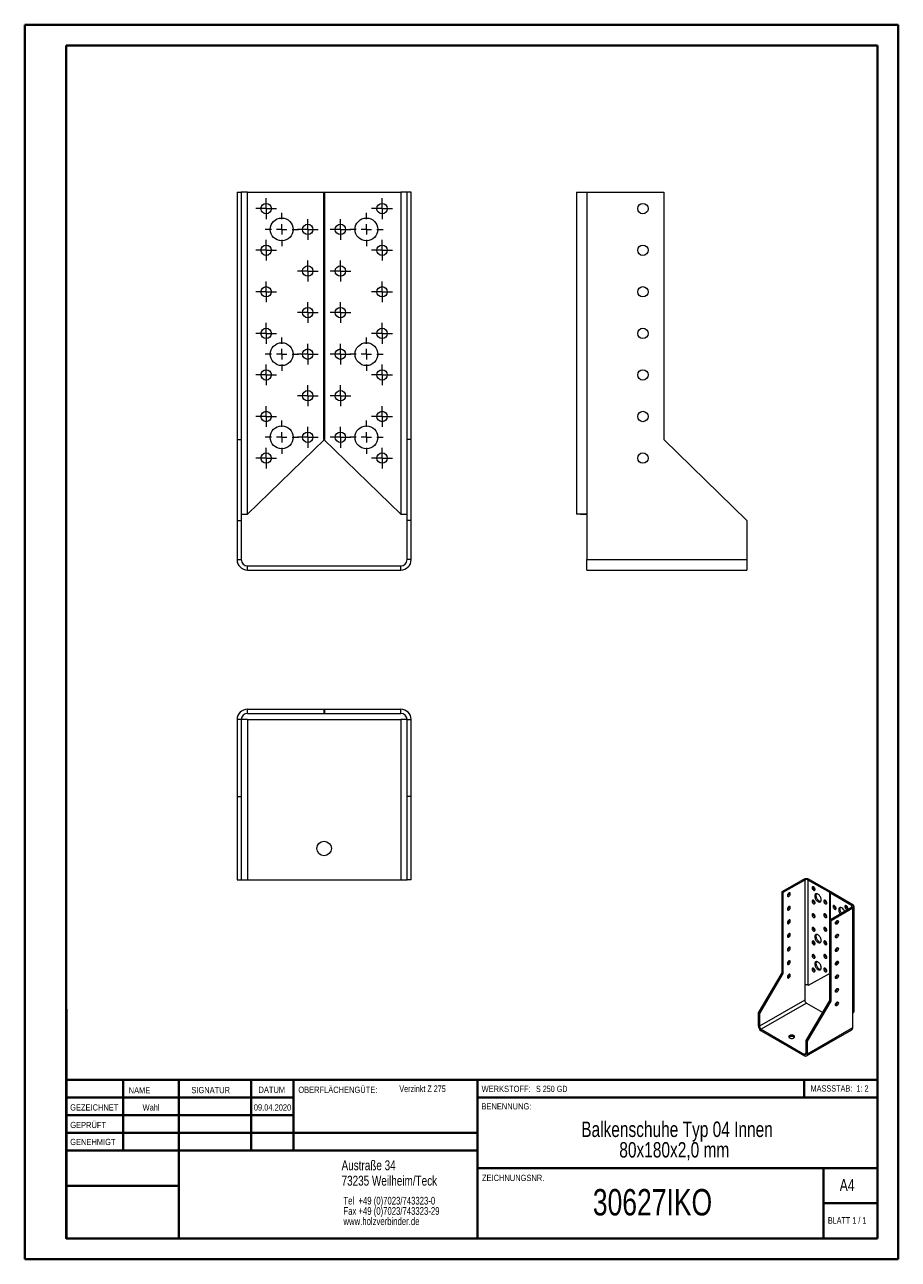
# Model space of a CAD drawing. Header units: millimetres. Extents: x 0 to 210, y 0 to 297.
import ezdxf

# ---------------------------------------------------------------- set-up
doc = ezdxf.new("R2010")
doc.units = ezdxf.units.MM
doc.styles.add('SLDTEXTSTYLE0', font='TXT', dxfattribs={"width": 0.75})
doc.styles.add('SLDTEXTSTYLE1', font='TXT', dxfattribs={"width": 0.681818})
doc.styles.add('SLDTEXTSTYLE2', font='TXT', dxfattribs={"width": 0.7})
doc.styles.add('SLDTEXTSTYLE3', font='TXT', dxfattribs={"width": 0.6875})

# ---------------------------------------------------------------- blocks, each defined once
blk = doc.blocks.new('SW_NOTE_0')
at = {"color": 0, "linetype": 'Continuous', "lineweight": 0, "char_height": 1.8521, "attachment_point": 1, "style": 'SLDTEXTSTYLE0'}
for s, insert in [('Tel  +49 (0)7023/743323-0', (0, 2.39)), ('Fax +49 (0)7023/743323-29', (0, -0.08)), ('www.holzverbinder.de', (0, -2.55))]:
    blk.add_mtext(s, dxfattribs=dict(at, insert=insert))
blk = doc.blocks.new('SW_NOTE_1')
at = {"color": 0, "linetype": 'Continuous', "lineweight": 0, "char_height": 3.7042, "attachment_point": 2, "style": 'SLDTEXTSTYLE0'}
for s, insert in [('Balkenschuhe Typ 04 Innen', (31.95, 4.77)), ('80x180x2,0 mm', (31.29, -0.16))]:
    blk.add_mtext(s, dxfattribs=dict(at, insert=insert))
blk = doc.blocks.new('SW_CENTERMARKSYMBOL_0')
at = {"color": 0, "linetype": 'Continuous', "lineweight": 0}
for p, q in [((-1.25, 0), (-2.5, 0)), ((0, 0), (-1.25, 0)), ((0, 1.25), (0, 2.5)), ((0, 0), (0, 1.25)), ((0, 0), (0, -1.25)), ((0, 0), (1.25, 0)), ((1.25, 0), (2.5, 0)), ((0, -1.25), (0, -2.5))]:
    blk.add_line(p, q, dxfattribs=at)
blk = doc.blocks.new('SW_CENTERMARKSYMBOL_1')
at = {"color": 0, "linetype": 'Continuous', "lineweight": 0}
for p, q in [((-1.25, 0), (-2.5, 0)), ((0, 0), (-1.25, 0)), ((0, 1.25), (0, 2.5)), ((0, 0), (0, 1.25)), ((0, 0), (0, -1.25)), ((0, 0), (1.25, 0)), ((1.25, 0), (2.5, 0)), ((0, -1.25), (0, -2.5))]:
    blk.add_line(p, q, dxfattribs=at)
blk = doc.blocks.new('SW_CENTERMARKSYMBOL_2')
at = {"color": 0, "linetype": 'Continuous', "lineweight": 0}
for p, q in [((-1.25, 0), (-2.5, 0)), ((0, 0), (-1.25, 0)), ((0, 1.25), (0, 2.5)), ((0, 0), (0, 1.25)), ((0, 0), (0, -1.25)), ((0, 0), (1.25, 0)), ((1.25, 0), (2.5, 0)), ((0, -1.25), (0, -2.5))]:
    blk.add_line(p, q, dxfattribs=at)
blk = doc.blocks.new('SW_CENTERMARKSYMBOL_3')
at = {"color": 0, "linetype": 'Continuous', "lineweight": 0}
for p, q in [((-1.25, 0), (-2.5, 0)), ((0, 0), (-1.25, 0)), ((0, 1.25), (0, 2.5)), ((0, 0), (0, 1.25)), ((0, 0), (0, -1.25)), ((0, 0), (1.25, 0)), ((1.25, 0), (2.5, 0)), ((0, -1.25), (0, -2.5))]:
    blk.add_line(p, q, dxfattribs=at)
blk = doc.blocks.new('SW_CENTERMARKSYMBOL_4')
at = {"color": 0, "linetype": 'Continuous', "lineweight": 0}
for p, q in [((-1.25, 0), (-2.5, 0)), ((0, 0), (-1.25, 0)), ((0, 1.25), (0, 2.5)), ((0, 0), (0, 1.25)), ((0, 0), (0, -1.25)), ((0, 0), (1.25, 0)), ((1.25, 0), (2.5, 0)), ((0, -1.25), (0, -2.5))]:
    blk.add_line(p, q, dxfattribs=at)
blk = doc.blocks.new('SW_CENTERMARKSYMBOL_5')
at = {"color": 0, "linetype": 'Continuous', "lineweight": 0}
for p, q in [((-1.25, 0), (-2.5, 0)), ((0, 0), (-1.25, 0)), ((0, 1.25), (0, 2.5)), ((0, 0), (0, 1.25)), ((0, 0), (0, -1.25)), ((0, 0), (1.25, 0)), ((1.25, 0), (2.5, 0)), ((0, -1.25), (0, -2.5))]:
    blk.add_line(p, q, dxfattribs=at)
blk = doc.blocks.new('SW_CENTERMARKSYMBOL_6')
at = {"color": 0, "linetype": 'Continuous', "lineweight": 0}
for p, q in [((-1.25, 0), (-2.5, 0)), ((0, 0), (-1.25, 0)), ((0, 1.25), (0, 2.5)), ((0, 0), (0, 1.25)), ((0, 0), (0, -1.25)), ((0, 0), (1.25, 0)), ((1.25, 0), (2.5, 0)), ((0, -1.25), (0, -2.5))]:
    blk.add_line(p, q, dxfattribs=at)
blk = doc.blocks.new('SW_CENTERMARKSYMBOL_7')
at = {"color": 0, "linetype": 'Continuous', "lineweight": 0}
for p, q in [((-1.25, 0), (-2.5, 0)), ((0, 0), (-1.25, 0)), ((0, 1.25), (0, 2.5)), ((0, 0), (0, 1.25)), ((0, 0), (0, -1.25)), ((0, 0), (1.25, 0)), ((1.25, 0), (2.5, 0)), ((0, -1.25), (0, -2.5))]:
    blk.add_line(p, q, dxfattribs=at)
blk = doc.blocks.new('SW_CENTERMARKSYMBOL_8')
at = {"color": 0, "linetype": 'Continuous', "lineweight": 0}
for p, q in [((-1.25, 0), (-2.5, 0)), ((0, 0), (-1.25, 0)), ((0, 1.25), (0, 2.5)), ((0, 0), (0, 1.25)), ((0, 0), (0, -1.25)), ((0, 0), (1.25, 0)), ((1.25, 0), (2.5, 0)), ((0, -1.25), (0, -2.5))]:
    blk.add_line(p, q, dxfattribs=at)
blk = doc.blocks.new('SW_CENTERMARKSYMBOL_9')
at = {"color": 0, "linetype": 'Continuous', "lineweight": 0}
for p, q in [((-1.25, 0), (-2.5, 0)), ((0, 0), (-1.25, 0)), ((0, 1.25), (0, 2.5)), ((0, 0), (0, 1.25)), ((0, 0), (0, -1.25)), ((0, 0), (1.25, 0)), ((1.25, 0), (2.5, 0)), ((0, -1.25), (0, -2.5))]:
    blk.add_line(p, q, dxfattribs=at)
blk = doc.blocks.new('SW_CENTERMARKSYMBOL_10')
at = {"color": 0, "linetype": 'Continuous', "lineweight": 0}
for p, q in [((-1.25, 0), (-2.5, 0)), ((0, 0), (-1.25, 0)), ((0, 1.25), (0, 2.5)), ((0, 0), (0, 1.25)), ((0, 0), (0, -1.25)), ((0, 0), (1.25, 0)), ((1.25, 0), (2.5, 0)), ((0, -1.25), (0, -2.5))]:
    blk.add_line(p, q, dxfattribs=at)
blk = doc.blocks.new('SW_CENTERMARKSYMBOL_11')
at = {"color": 0, "linetype": 'Continuous', "lineweight": 0}
for p, q in [((-1.25, 0), (-2.5, 0)), ((0, 0), (-1.25, 0)), ((0, 1.25), (0, 2.5)), ((0, 0), (0, 1.25)), ((0, 0), (0, -1.25)), ((0, 0), (1.25, 0)), ((1.25, 0), (2.5, 0)), ((0, -1.25), (0, -2.5))]:
    blk.add_line(p, q, dxfattribs=at)
blk = doc.blocks.new('SW_CENTERMARKSYMBOL_12')
at = {"color": 0, "linetype": 'Continuous', "lineweight": 0}
for p, q in [((-1.25, 0), (-2.5, 0)), ((0, 0), (-1.25, 0)), ((0, 1.25), (0, 2.5)), ((0, 0), (0, 1.25)), ((0, 0), (0, -1.25)), ((0, 0), (1.25, 0)), ((1.25, 0), (2.5, 0)), ((0, -1.25), (0, -2.5))]:
    blk.add_line(p, q, dxfattribs=at)
blk = doc.blocks.new('SW_CENTERMARKSYMBOL_13')
at = {"color": 0, "linetype": 'Continuous', "lineweight": 0}
for p, q in [((0, 2.5), (0, 4)), ((-2.5, 0), (-4, 0)), ((0, 0), (-1.25, 0)), ((0, 0), (0, 1.25)), ((0, 0), (0, -1.25)), ((0, 0), (1.25, 0)), ((2.5, 0), (4, 0)), ((0, -2.5), (0, -4))]:
    blk.add_line(p, q, dxfattribs=at)
blk = doc.blocks.new('SW_CENTERMARKSYMBOL_14')
at = {"color": 0, "linetype": 'Continuous', "lineweight": 0}
for p, q in [((0, 2.5), (0, 4)), ((-2.5, 0), (-4, 0)), ((0, 0), (-1.25, 0)), ((0, 0), (0, 1.25)), ((0, 0), (0, -1.25)), ((0, 0), (1.25, 0)), ((2.5, 0), (4, 0)), ((0, -2.5), (0, -4))]:
    blk.add_line(p, q, dxfattribs=at)
blk = doc.blocks.new('SW_CENTERMARKSYMBOL_15')
at = {"color": 0, "linetype": 'Continuous', "lineweight": 0}
for p, q in [((0, 2.5), (0, 4)), ((-2.5, 0), (-4, 0)), ((0, 0), (-1.25, 0)), ((0, 0), (0, 1.25)), ((0, 0), (0, -1.25)), ((0, 0), (1.25, 0)), ((2.5, 0), (4, 0)), ((0, -2.5), (0, -4))]:
    blk.add_line(p, q, dxfattribs=at)
blk = doc.blocks.new('SW_CENTERMARKSYMBOL_16')
at = {"color": 0, "linetype": 'Continuous', "lineweight": 0}
for p, q in [((-1.25, 0), (-2.5, 0)), ((0, 0), (-1.25, 0)), ((0, 1.25), (0, 2.5)), ((0, 0), (0, 1.25)), ((0, 0), (0, -1.25)), ((0, 0), (1.25, 0)), ((1.25, 0), (2.5, 0)), ((0, -1.25), (0, -2.5))]:
    blk.add_line(p, q, dxfattribs=at)
blk = doc.blocks.new('SW_CENTERMARKSYMBOL_17')
at = {"color": 0, "linetype": 'Continuous', "lineweight": 0}
for p, q in [((-1.25, 0), (-2.5, 0)), ((0, 0), (-1.25, 0)), ((0, 1.25), (0, 2.5)), ((0, 0), (0, 1.25)), ((0, 0), (0, -1.25)), ((0, 0), (1.25, 0)), ((1.25, 0), (2.5, 0)), ((0, -1.25), (0, -2.5))]:
    blk.add_line(p, q, dxfattribs=at)
blk = doc.blocks.new('SW_CENTERMARKSYMBOL_18')
at = {"color": 0, "linetype": 'Continuous', "lineweight": 0}
for p, q in [((-1.25, 0), (-2.5, 0)), ((0, 0), (-1.25, 0)), ((0, 1.25), (0, 2.5)), ((0, 0), (0, 1.25)), ((0, 0), (0, -1.25)), ((0, 0), (1.25, 0)), ((1.25, 0), (2.5, 0)), ((0, -1.25), (0, -2.5))]:
    blk.add_line(p, q, dxfattribs=at)
blk = doc.blocks.new('SW_CENTERMARKSYMBOL_19')
at = {"color": 0, "linetype": 'Continuous', "lineweight": 0}
for p, q in [((-1.25, 0), (-2.5, 0)), ((0, 0), (-1.25, 0)), ((0, 1.25), (0, 2.5)), ((0, 0), (0, 1.25)), ((0, 0), (0, -1.25)), ((0, 0), (1.25, 0)), ((1.25, 0), (2.5, 0)), ((0, -1.25), (0, -2.5))]:
    blk.add_line(p, q, dxfattribs=at)
blk = doc.blocks.new('SW_CENTERMARKSYMBOL_20')
at = {"color": 0, "linetype": 'Continuous', "lineweight": 0}
for p, q in [((-1.25, 0), (-2.5, 0)), ((0, 0), (-1.25, 0)), ((0, 1.25), (0, 2.5)), ((0, 0), (0, 1.25)), ((0, 0), (0, -1.25)), ((0, 0), (1.25, 0)), ((1.25, 0), (2.5, 0)), ((0, -1.25), (0, -2.5))]:
    blk.add_line(p, q, dxfattribs=at)
blk = doc.blocks.new('SW_CENTERMARKSYMBOL_21')
at = {"color": 0, "linetype": 'Continuous', "lineweight": 0}
for p, q in [((-1.25, 0), (-2.5, 0)), ((0, 0), (-1.25, 0)), ((0, 1.25), (0, 2.5)), ((0, 0), (0, 1.25)), ((0, 0), (0, -1.25)), ((0, 0), (1.25, 0)), ((1.25, 0), (2.5, 0)), ((0, -1.25), (0, -2.5))]:
    blk.add_line(p, q, dxfattribs=at)
blk = doc.blocks.new('SW_CENTERMARKSYMBOL_22')
at = {"color": 0, "linetype": 'Continuous', "lineweight": 0}
for p, q in [((-1.25, 0), (-2.5, 0)), ((0, 0), (-1.25, 0)), ((0, 1.25), (0, 2.5)), ((0, 0), (0, 1.25)), ((0, 0), (0, -1.25)), ((0, 0), (1.25, 0)), ((1.25, 0), (2.5, 0)), ((0, -1.25), (0, -2.5))]:
    blk.add_line(p, q, dxfattribs=at)
blk = doc.blocks.new('SW_CENTERMARKSYMBOL_23')
at = {"color": 0, "linetype": 'Continuous', "lineweight": 0}
for p, q in [((-1.25, 0), (-2.5, 0)), ((0, 0), (-1.25, 0)), ((0, 1.25), (0, 2.5)), ((0, 0), (0, 1.25)), ((0, 0), (0, -1.25)), ((0, 0), (1.25, 0)), ((1.25, 0), (2.5, 0)), ((0, -1.25), (0, -2.5))]:
    blk.add_line(p, q, dxfattribs=at)
blk = doc.blocks.new('SW_CENTERMARKSYMBOL_24')
at = {"color": 0, "linetype": 'Continuous', "lineweight": 0}
for p, q in [((-1.25, 0), (-2.5, 0)), ((0, 0), (-1.25, 0)), ((0, 1.25), (0, 2.5)), ((0, 0), (0, 1.25)), ((0, 0), (0, -1.25)), ((0, 0), (1.25, 0)), ((1.25, 0), (2.5, 0)), ((0, -1.25), (0, -2.5))]:
    blk.add_line(p, q, dxfattribs=at)
blk = doc.blocks.new('SW_CENTERMARKSYMBOL_25')
at = {"color": 0, "linetype": 'Continuous', "lineweight": 0}
for p, q in [((-1.25, 0), (-2.5, 0)), ((0, 0), (-1.25, 0)), ((0, 1.25), (0, 2.5)), ((0, 0), (0, 1.25)), ((0, 0), (0, -1.25)), ((0, 0), (1.25, 0)), ((1.25, 0), (2.5, 0)), ((0, -1.25), (0, -2.5))]:
    blk.add_line(p, q, dxfattribs=at)
blk = doc.blocks.new('SW_CENTERMARKSYMBOL_26')
at = {"color": 0, "linetype": 'Continuous', "lineweight": 0}
for p, q in [((-1.25, 0), (-2.5, 0)), ((0, 0), (-1.25, 0)), ((0, 1.25), (0, 2.5)), ((0, 0), (0, 1.25)), ((0, 0), (0, -1.25)), ((0, 0), (1.25, 0)), ((1.25, 0), (2.5, 0)), ((0, -1.25), (0, -2.5))]:
    blk.add_line(p, q, dxfattribs=at)
blk = doc.blocks.new('SW_CENTERMARKSYMBOL_27')
at = {"color": 0, "linetype": 'Continuous', "lineweight": 0}
for p, q in [((-1.25, 0), (-2.5, 0)), ((0, 0), (-1.25, 0)), ((0, 1.25), (0, 2.5)), ((0, 0), (0, 1.25)), ((0, 0), (0, -1.25)), ((0, 0), (1.25, 0)), ((1.25, 0), (2.5, 0)), ((0, -1.25), (0, -2.5))]:
    blk.add_line(p, q, dxfattribs=at)
blk = doc.blocks.new('SW_CENTERMARKSYMBOL_28')
at = {"color": 0, "linetype": 'Continuous', "lineweight": 0}
for p, q in [((-1.25, 0), (-2.5, 0)), ((0, 0), (-1.25, 0)), ((0, 1.25), (0, 2.5)), ((0, 0), (0, 1.25)), ((0, 0), (0, -1.25)), ((0, 0), (1.25, 0)), ((1.25, 0), (2.5, 0)), ((0, -1.25), (0, -2.5))]:
    blk.add_line(p, q, dxfattribs=at)
blk = doc.blocks.new('SW_CENTERMARKSYMBOL_29')
at = {"color": 0, "linetype": 'Continuous', "lineweight": 0}
for p, q in [((0, 2.5), (0, 4)), ((-2.5, 0), (-4, 0)), ((0, 0), (-1.25, 0)), ((0, 0), (0, 1.25)), ((0, 0), (0, -1.25)), ((0, 0), (1.25, 0)), ((2.5, 0), (4, 0)), ((0, -2.5), (0, -4))]:
    blk.add_line(p, q, dxfattribs=at)
blk = doc.blocks.new('SW_CENTERMARKSYMBOL_30')
at = {"color": 0, "linetype": 'Continuous', "lineweight": 0}
for p, q in [((0, 2.5), (0, 4)), ((-2.5, 0), (-4, 0)), ((0, 0), (-1.25, 0)), ((0, 0), (0, 1.25)), ((0, 0), (0, -1.25)), ((0, 0), (1.25, 0)), ((2.5, 0), (4, 0)), ((0, -2.5), (0, -4))]:
    blk.add_line(p, q, dxfattribs=at)
blk = doc.blocks.new('SW_CENTERMARKSYMBOL_31')
at = {"color": 0, "linetype": 'Continuous', "lineweight": 0}
for p, q in [((0, 2.5), (0, 4)), ((-2.5, 0), (-4, 0)), ((0, 0), (-1.25, 0)), ((0, 0), (0, 1.25)), ((0, 0), (0, -1.25)), ((0, 0), (1.25, 0)), ((2.5, 0), (4, 0)), ((0, -2.5), (0, -4))]:
    blk.add_line(p, q, dxfattribs=at)

msp = doc.modelspace()

# ---------------------------------------------------------------- linework, layer by layer
at = {"color": 7, "linetype": 'Continuous', "lineweight": 40}
for p, q in [((0.08, 0.21), (0.08, 297.21)), ((0.08, 297.21), (210.08, 297.21)), ((210.08, 0.21), (210.08, 297.21)), ((210.08, 292.21), (210.08, 297.21)), ((10.08, 292.21), (205.08, 292.21)), ((10.08, 5.21), (10.08, 292.21)), ((205.08, 5.21), (205.08, 292.21)), ((10.11, 60.37), (10.11, 5.12)), ((205.08, 43.37), (10.11, 43.37)), ((23.71, 43.37), (23.71, 26.37)), ((37.1, 43.37), (37.1, 5.12)), ((54.51, 43.37), (54.51, 26.37)), ((64.71, 26.37), (64.71, 43.37)), ((108.91, 43.37), (108.91, 5.12)), ((187.47, 39.12), (187.47, 43.37)), ((64.71, 39.1), (10.11, 39.1)), ((205.08, 39.12), (108.91, 39.12)), ((64.71, 34.87), (10.11, 34.87)), ((108.91, 30.62), (10.11, 30.62)), ((108.91, 26.37), (10.11, 26.37)), ((108.91, 22.12), (205.08, 22.12)), ((192.08, 5.21), (192.08, 22.21)), ((37.1, 17.87), (10.11, 17.87)), ((10.11, 13.71), (10.08, 13.71)), ((205.08, 13.71), (192.08, 13.71)), ((10.11, 9.46), (10.08, 9.46)), ((10.08, 5.21), (205.08, 5.21)), ((205.08, 5.21), (180.99, 5.21)), ((0.08, 0.21), (210.08, 0.21))]:
    msp.add_line(p, q, dxfattribs=at)
at = {"color": 7, "linetype": 'Continuous', "lineweight": 15}
for p, q in [((51.12, 256.96), (52.12, 256.96)), ((51.12, 256.96), (51.12, 197.46)), ((52.12, 256.96), (52.12, 197.46)), ((53.62, 256.96), (52.12, 256.96)), ((53.62, 179.5), (53.62, 256.96)), ((53.62, 256.96), (72.12, 256.96)), ((71.98, 197.46), (71.98, 256.96)), ((71.98, 256.96), (90.48, 256.96)), ((72.12, 256.96), (72.12, 197.46)), ((90.48, 256.96), (90.48, 179.43)), ((91.98, 256.96), (90.48, 256.96)), ((92.98, 256.96), (91.98, 256.96)), ((91.98, 197.46), (91.98, 256.96)), ((92.98, 197.46), (92.98, 256.96)), ((132.7, 256.96), (132.7, 179.5)), ((132.7, 256.96), (135.2, 256.96)), ((135.2, 256.96), (135.2, 179.5)), ((135.2, 256.96), (153.7, 256.96)), ((153.7, 256.96), (153.7, 197.46)), ((51.12, 197.46), (52.12, 197.46)), ((51.12, 197.46), (51.12, 177.96)), ((52.12, 197.46), (52.12, 177.96)), ((72.12, 197.46), (53.62, 179.43)), ((90.48, 179.43), (71.98, 197.46)), ((91.98, 177.96), (91.98, 197.46)), ((92.98, 197.46), (91.98, 197.46)), ((92.98, 177.96), (92.98, 197.46)), ((153.7, 197.46), (173.7, 177.96)), ((52.12, 179.5), (53.62, 179.5)), ((53.62, 179.43), (53.62, 179.5)), ((90.48, 179.43), (91.98, 179.43)), ((135.2, 179.5), (132.7, 179.5)), ((132.7, 179.5), (132.7, 179.43)), ((133.7, 179.43), (132.7, 179.43)), ((133.7, 179.43), (133.7, 179.5)), ((133.7, 179.43), (135.2, 179.43)), ((135.2, 179.5), (135.2, 168.53)), ((51.12, 177.96), (52.12, 177.96)), ((51.12, 177.96), (51.12, 168.53)), ((52.12, 177.96), (52.12, 168.53)), ((91.98, 168.53), (91.98, 177.96)), ((92.98, 177.96), (91.98, 177.96)), ((92.98, 168.53), (92.98, 177.96)), ((173.7, 177.96), (173.7, 168.53)), ((51.12, 168.53), (52.12, 168.53)), ((53.62, 166.03), (53.62, 167.03)), ((53.62, 167.03), (90.48, 167.03)), ((90.48, 166.03), (90.48, 167.03)), ((92.98, 168.53), (91.98, 168.53)), ((135.2, 168.53), (173.7, 168.53)), ((135.2, 166.03), (135.2, 168.53)), ((173.7, 168.53), (173.7, 166.03)), ((53.62, 166.03), (90.48, 166.03)), ((135.2, 166.03), (173.7, 166.03)), ((53.62, 131.54), (53.62, 132.54)), ((53.62, 132.54), (72.12, 132.54)), ((53.62, 131.54), (72.12, 131.54)), ((71.98, 132.54), (71.98, 131.54)), ((71.98, 132.54), (90.48, 132.54)), ((71.98, 131.54), (90.48, 131.54)), ((72.12, 132.54), (72.12, 131.54)), ((90.48, 131.54), (90.48, 132.54)), ((52.12, 130.04), (51.12, 130.04)), ((51.12, 130.04), (51.12, 111.54)), ((52.12, 130.04), (52.12, 111.54)), ((53.62, 130.04), (52.12, 130.04)), ((53.62, 130.04), (53.62, 91.54)), ((53.62, 130.04), (90.48, 130.04)), ((90.48, 130.04), (90.48, 91.54)), ((91.98, 130.04), (90.48, 130.04)), ((91.98, 130.04), (92.98, 130.04)), ((91.98, 111.54), (91.98, 130.04)), ((92.98, 111.54), (92.98, 130.04)), ((51.12, 111.54), (52.12, 111.54)), ((51.12, 111.54), (51.12, 91.54)), ((52.12, 111.54), (52.12, 91.54)), ((92.98, 111.54), (91.98, 111.54)), ((91.98, 91.54), (91.98, 111.54)), ((92.98, 91.54), (92.98, 111.54)), ((51.12, 91.54), (52.12, 91.54)), ((52.12, 91.54), (53.62, 91.54)), ((53.62, 91.54), (90.48, 91.54)), ((90.48, 91.54), (91.98, 91.54)), ((92.98, 91.54), (91.98, 91.54)), ((187.3, 91.61), (182.07, 88.59)), ((187.59, 91.44), (182.35, 88.42)), ((187.59, 91.44), (187.3, 91.61)), ((187.59, 91.44), (187.59, 66.14)), ((188.44, 91.44), (188.72, 91.61)), ((188.44, 66.14), (188.44, 91.44)), ((188.44, 91.44), (193.67, 88.42)), ((188.72, 91.61), (193.95, 88.59)), ((189.99, 89.16), (190.06, 89.13)), ((182.07, 88.59), (182.35, 88.42)), ((182.07, 88.59), (182.07, 69.15)), ((182.35, 88.42), (182.35, 68.99)), ((193.91, 88.61), (193.63, 88.45)), ((193.63, 81.91), (193.63, 88.45)), ((193.63, 88.45), (198.86, 85.42)), ((193.95, 88.59), (193.67, 88.42)), ((193.67, 88.42), (193.67, 81.94)), ((193.91, 88.61), (199.14, 85.59)), ((189.99, 85.89), (190.06, 85.86)), ((192.82, 85.89), (192.88, 85.86)), ((193.63, 81.91), (198.86, 84.94)), ((193.91, 81.75), (199.14, 84.77)), ((198.86, 85.42), (199.14, 85.59)), ((198.86, 85.42), (198.86, 84.94)), ((198.86, 84.94), (199.14, 84.77)), ((199.14, 59.45), (199.14, 84.77)), ((199.44, 59.86), (199.44, 85.18)), ((189.99, 82.62), (190.06, 82.59)), ((192.82, 82.63), (192.88, 82.59)), ((193.91, 81.75), (193.63, 81.91)), ((193.63, 62.48), (193.63, 81.91)), ((193.91, 62.32), (193.91, 81.75)), ((189.99, 79.36), (190.06, 79.33)), ((192.82, 79.36), (192.88, 79.33)), ((189.99, 76.09), (190.06, 76.06)), ((192.82, 76.09), (192.88, 76.06)), ((189.99, 72.83), (190.06, 72.8)), ((192.82, 72.83), (192.88, 72.8)), ((182.07, 69.15), (176.42, 59.52)), ((182.35, 68.99), (176.7, 59.35)), ((182.07, 69.15), (182.35, 68.99)), ((193.63, 68.97), (188.44, 66.12)), ((189.99, 69.56), (190.06, 69.53)), ((192.82, 69.56), (192.88, 69.53)), ((187.59, 66.14), (187.59, 62.56)), ((188.44, 66.12), (188.44, 66.14)), ((187.59, 62.56), (176.7, 56.27)), ((187.97, 52.85), (193.63, 62.48)), ((193.91, 62.32), (193.63, 62.48)), ((176.42, 59.52), (176.7, 59.35)), ((176.42, 59.52), (176.42, 56.44)), ((188.01, 61.83), (177.12, 55.54)), ((188.01, 61.83), (191.92, 59.57)), ((188.25, 52.68), (193.91, 62.32)), ((199.14, 55.89), (199.14, 59.45)), ((176.42, 56.44), (176.7, 56.27)), ((176.7, 59.35), (176.7, 56.27)), ((177.12, 55.54), (187.55, 49.52)), ((177.12, 55.21), (177.12, 55.54)), ((177.12, 55.21), (187.55, 49.19)), ((188.05, 49.15), (198.94, 55.43)), ((199.14, 55.89), (188.25, 49.6)), ((188.25, 52.68), (187.97, 52.85)), ((187.97, 49.77), (187.97, 52.85)), ((188.25, 49.6), (188.25, 52.68)), ((187.97, 49.77), (187.55, 49.52)), ((187.55, 49.19), (187.55, 49.52)), ((188.25, 49.6), (187.97, 49.77))]:
    msp.add_line(p, q, dxfattribs=at)
at = {"color": 7, "linetype": 'Continuous', "lineweight": 0}
for p, q in [((64.71, 39.12), (10.11, 39.12)), ((23.71, 5.21), (23.71, 5.12)), ((54.51, 5.21), (54.51, 5.12))]:
    msp.add_line(p, q, dxfattribs=at)
at = {"color": 7, "linetype": 'Continuous', "lineweight": 15, "flags": 128}
for points in [[(189.71, 88.99), (189.8, 88.96), (189.88, 88.95), (189.95, 88.96), (190.01, 89.01), (190.04, 89.08), (190.06, 89.17), (190.06, 89.28), (190.03, 89.39), (189.98, 89.51), (189.92, 89.61), (189.84, 89.71), (189.75, 89.78), (189.66, 89.83), (189.58, 89.86), (189.5, 89.85), (189.44, 89.82), (189.39, 89.76), (189.36, 89.68), (189.36, 89.58), (189.37, 89.47), (189.41, 89.36), (189.47, 89.24), (189.54, 89.14), (189.62, 89.06), (189.71, 88.99)], [(183.42, 87.73), (183.43, 87.63), (183.46, 87.56), (183.51, 87.5), (183.58, 87.48), (183.66, 87.48), (183.75, 87.51), (183.84, 87.57), (183.92, 87.65), (183.99, 87.75), (184.06, 87.86), (184.1, 87.97), (184.12, 88.08), (184.12, 88.19), (184.1, 88.27), (184.06, 88.34), (183.99, 88.38), (183.92, 88.39), (183.84, 88.37), (183.75, 88.33), (183.66, 88.26), (183.58, 88.17), (183.51, 88.06), (183.46, 87.95), (183.43, 87.84), (183.42, 87.73)], [(189.71, 85.73), (189.8, 85.69), (189.88, 85.68), (189.95, 85.7), (190.01, 85.74), (190.04, 85.82), (190.06, 85.91), (190.06, 86.01), (190.03, 86.13), (189.98, 86.24), (189.92, 86.35), (189.84, 86.44), (189.75, 86.52), (189.66, 86.57), (189.58, 86.59), (189.5, 86.59), (189.44, 86.55), (189.39, 86.49), (189.36, 86.41), (189.36, 86.31), (189.37, 86.2), (189.41, 86.09), (189.47, 85.98), (189.54, 85.88), (189.62, 85.79), (189.71, 85.73)], [(190.77, 86.26), (190.9, 86.2), (191.02, 86.16), (191.14, 86.15), (191.25, 86.17), (191.34, 86.22), (191.42, 86.29), (191.48, 86.38), (191.52, 86.5), (191.54, 86.64), (191.54, 86.78), (191.52, 86.94), (191.48, 87.11), (191.42, 87.27), (191.34, 87.43), (191.25, 87.59), (191.14, 87.73), (191.02, 87.86), (190.9, 87.97), (190.77, 88.05), (190.64, 88.12), (190.52, 88.15), (190.4, 88.16), (190.29, 88.14), (190.2, 88.1), (190.12, 88.02), (190.06, 87.93), (190.02, 87.81), (189.99, 87.68), (189.99, 87.53), (190.02, 87.37), (190.06, 87.21), (190.12, 87.04), (190.2, 86.88), (190.29, 86.72), (190.4, 86.58), (190.52, 86.45), (190.64, 86.34), (190.77, 86.26)], [(190.38, 88.16), (190.34, 88.09), (190.3, 87.98), (190.28, 87.84), (190.28, 87.69), (190.3, 87.53), (190.34, 87.37), (190.4, 87.2), (190.48, 87.04), (190.57, 86.89), (190.68, 86.74), (190.8, 86.62), (190.92, 86.51), (191.05, 86.42)], [(192.54, 85.73), (192.63, 85.69), (192.71, 85.68), (192.78, 85.7), (192.84, 85.75), (192.87, 85.82), (192.89, 85.91), (192.88, 86.01), (192.86, 86.13), (192.81, 86.24), (192.74, 86.35), (192.67, 86.44), (192.58, 86.52), (192.49, 86.57), (192.41, 86.59), (192.33, 86.59), (192.26, 86.55), (192.22, 86.49), (192.19, 86.41), (192.18, 86.31), (192.2, 86.2), (192.24, 86.09), (192.3, 85.98), (192.37, 85.88), (192.45, 85.79), (192.54, 85.73)], [(183.42, 84.46), (183.43, 84.37), (183.46, 84.29), (183.51, 84.24), (183.58, 84.21), (183.66, 84.21), (183.75, 84.25), (183.84, 84.3), (183.92, 84.38), (183.99, 84.48), (184.06, 84.59), (184.1, 84.71), (184.12, 84.82), (184.12, 84.92), (184.1, 85.01), (184.06, 85.07), (183.99, 85.11), (183.92, 85.12), (183.84, 85.11), (183.75, 85.06), (183.66, 84.99), (183.58, 84.9), (183.51, 84.8), (183.46, 84.68), (183.43, 84.57), (183.42, 84.46)], [(189.71, 82.46), (189.8, 82.42), (189.88, 82.41), (189.95, 82.43), (190.01, 82.48), (190.04, 82.55), (190.06, 82.64), (190.06, 82.75), (190.03, 82.86), (189.98, 82.97), (189.92, 83.08), (189.84, 83.17), (189.75, 83.25), (189.66, 83.3), (189.58, 83.32), (189.5, 83.32), (189.44, 83.29), (189.39, 83.23), (189.36, 83.15), (189.36, 83.05), (189.37, 82.94), (189.41, 82.82), (189.47, 82.71), (189.54, 82.61), (189.62, 82.53), (189.71, 82.46)], [(192.54, 82.46), (192.63, 82.42), (192.71, 82.41), (192.78, 82.43), (192.84, 82.48), (192.87, 82.55), (192.89, 82.64), (192.88, 82.75), (192.86, 82.86), (192.81, 82.97), (192.74, 83.08), (192.67, 83.17), (192.58, 83.25), (192.49, 83.3), (192.41, 83.32), (192.33, 83.32), (192.26, 83.29), (192.22, 83.23), (192.19, 83.15), (192.18, 83.05), (192.2, 82.94), (192.24, 82.82), (192.3, 82.71), (192.37, 82.61), (192.45, 82.53), (192.54, 82.46)], [(194.76, 85.26), (194.67, 85.3), (194.59, 85.31), (194.52, 85.29), (194.46, 85.24), (194.42, 85.17), (194.41, 85.08), (194.41, 84.98), (194.44, 84.86), (194.49, 84.75), (194.55, 84.64), (194.63, 84.55), (194.72, 84.47), (194.8, 84.42), (194.89, 84.4), (194.97, 84.4), (195.03, 84.44), (195.08, 84.49), (195.11, 84.58), (195.11, 84.67), (195.1, 84.79), (195.06, 84.9), (195, 85.01), (194.93, 85.11), (194.85, 85.2), (194.76, 85.26)], [(196.53, 84.73), (196.4, 84.79), (196.28, 84.83), (196.16, 84.84), (196.05, 84.82), (195.96, 84.77), (195.88, 84.7), (195.82, 84.6), (195.77, 84.49), (195.75, 84.35), (195.75, 84.21), (195.77, 84.05), (195.82, 83.88), (195.88, 83.72), (195.96, 83.55), (196.05, 83.4), (196.09, 83.34)], [(196.14, 84.83), (196.1, 84.77), (196.06, 84.65), (196.04, 84.52), (196.04, 84.37), (196.06, 84.21), (196.1, 84.05), (196.16, 83.88), (196.24, 83.72), (196.33, 83.56), (196.38, 83.5)], [(197.59, 85.26), (197.5, 85.3), (197.42, 85.31), (197.35, 85.29), (197.29, 85.24), (197.25, 85.17), (197.24, 85.08), (197.24, 84.98), (197.27, 84.86), (197.32, 84.75), (197.38, 84.64), (197.46, 84.55), (197.54, 84.47), (197.63, 84.42), (197.72, 84.4), (197.8, 84.4), (197.86, 84.44), (197.91, 84.49), (197.94, 84.58), (197.94, 84.68), (197.92, 84.79), (197.89, 84.9), (197.83, 85.01), (197.76, 85.11), (197.68, 85.2), (197.59, 85.26)], [(183.42, 81.2), (183.43, 81.1), (183.46, 81.02), (183.51, 80.97), (183.58, 80.95), (183.66, 80.95), (183.75, 80.98), (183.84, 81.04), (183.92, 81.12), (183.99, 81.22), (184.06, 81.33), (184.1, 81.44), (184.12, 81.55), (184.12, 81.65), (184.1, 81.74), (184.06, 81.81), (183.99, 81.84), (183.92, 81.86), (183.84, 81.84), (183.75, 81.79), (183.66, 81.73), (183.58, 81.64), (183.51, 81.53), (183.46, 81.42), (183.43, 81.3), (183.42, 81.2)], [(194.97, 81.06), (194.98, 81.16), (195.02, 81.28), (195.07, 81.39), (195.14, 81.5), (195.22, 81.59), (195.3, 81.66), (195.39, 81.7), (195.48, 81.72), (195.55, 81.71), (195.61, 81.67), (195.65, 81.6), (195.68, 81.51), (195.68, 81.41), (195.65, 81.3), (195.61, 81.19), (195.55, 81.08), (195.48, 80.98), (195.39, 80.9), (195.3, 80.84), (195.22, 80.81), (195.14, 80.81), (195.07, 80.83), (195.02, 80.89), (194.98, 80.96), (194.97, 81.06)], [(195.04, 81.34), (195.09, 81.32), (195.11, 81.31)], [(183.42, 77.93), (183.43, 77.83), (183.46, 77.76), (183.51, 77.71), (183.58, 77.68), (183.66, 77.68), (183.75, 77.71), (183.84, 77.77), (183.92, 77.85), (183.99, 77.95), (184.06, 78.06), (184.1, 78.17), (184.12, 78.29), (184.12, 78.39), (184.1, 78.47), (184.06, 78.54), (183.99, 78.58), (183.92, 78.59), (183.84, 78.57), (183.75, 78.53), (183.66, 78.46), (183.58, 78.37), (183.51, 78.26), (183.46, 78.15), (183.43, 78.04), (183.42, 77.93)], [(189.71, 79.2), (189.8, 79.16), (189.88, 79.15), (189.95, 79.17), (190.01, 79.21), (190.04, 79.28), (190.06, 79.37), (190.06, 79.48), (190.03, 79.59), (189.98, 79.71), (189.92, 79.81), (189.84, 79.91), (189.75, 79.98), (189.66, 80.03), (189.58, 80.06), (189.5, 80.05), (189.44, 80.02), (189.39, 79.96), (189.36, 79.88), (189.36, 79.78), (189.37, 79.67), (189.41, 79.56), (189.47, 79.45), (189.54, 79.34), (189.62, 79.26), (189.71, 79.2)], [(190.77, 76.46), (190.9, 76.4), (191.02, 76.36), (191.14, 76.35), (191.25, 76.37), (191.34, 76.42), (191.42, 76.49), (191.48, 76.59), (191.52, 76.7), (191.54, 76.84), (191.54, 76.98), (191.52, 77.14), (191.48, 77.31), (191.42, 77.47), (191.34, 77.64), (191.25, 77.79), (191.14, 77.93), (191.02, 78.06), (190.9, 78.17), (190.77, 78.26), (190.64, 78.32), (190.52, 78.35), (190.4, 78.36), (190.29, 78.34), (190.2, 78.3), (190.12, 78.23), (190.06, 78.13), (190.02, 78.01), (189.99, 77.88), (189.99, 77.73), (190.02, 77.57), (190.06, 77.41), (190.12, 77.24), (190.2, 77.08), (190.29, 76.93), (190.4, 76.78), (190.52, 76.65), (190.64, 76.55), (190.77, 76.46)], [(190.38, 78.36), (190.34, 78.29), (190.3, 78.18), (190.28, 78.04), (190.28, 77.89), (190.3, 77.74), (190.34, 77.57), (190.4, 77.41), (190.48, 77.24), (190.57, 77.09), (190.68, 76.95), (190.8, 76.82), (190.92, 76.71), (191.05, 76.62)], [(192.54, 79.2), (192.63, 79.16), (192.71, 79.15), (192.78, 79.17), (192.84, 79.21), (192.87, 79.28), (192.89, 79.37), (192.88, 79.48), (192.86, 79.59), (192.81, 79.71), (192.74, 79.81), (192.67, 79.91), (192.58, 79.98), (192.49, 80.03), (192.41, 80.06), (192.33, 80.05), (192.26, 80.02), (192.22, 79.96), (192.19, 79.88), (192.18, 79.78), (192.2, 79.67), (192.24, 79.56), (192.3, 79.45), (192.37, 79.34), (192.45, 79.26), (192.54, 79.2)], [(194.97, 77.79), (194.98, 77.9), (195.02, 78.01), (195.07, 78.13), (195.14, 78.23), (195.22, 78.32), (195.3, 78.39), (195.39, 78.43), (195.48, 78.45), (195.55, 78.44), (195.61, 78.4), (195.65, 78.33), (195.68, 78.25), (195.68, 78.15), (195.65, 78.03), (195.61, 77.92), (195.55, 77.81), (195.48, 77.71), (195.39, 77.63), (195.3, 77.57), (195.22, 77.54), (195.14, 77.54), (195.07, 77.57), (195.02, 77.62), (194.98, 77.7), (194.97, 77.79)], [(195.04, 78.08), (195.09, 78.05), (195.11, 78.05)], [(183.42, 74.66), (183.43, 74.57), (183.46, 74.49), (183.51, 74.44), (183.58, 74.41), (183.66, 74.42), (183.75, 74.45), (183.84, 74.51), (183.92, 74.59), (183.99, 74.68), (184.06, 74.79), (184.1, 74.91), (184.12, 75.02), (184.12, 75.12), (184.1, 75.21), (184.06, 75.27), (183.99, 75.31), (183.92, 75.32), (183.84, 75.31), (183.75, 75.26), (183.66, 75.19), (183.58, 75.1), (183.51, 75), (183.46, 74.89), (183.43, 74.77), (183.42, 74.66)], [(189.71, 75.93), (189.8, 75.89), (189.88, 75.88), (189.95, 75.9), (190.01, 75.95), (190.04, 76.02), (190.06, 76.11), (190.06, 76.21), (190.03, 76.33), (189.98, 76.44), (189.92, 76.55), (189.84, 76.64), (189.75, 76.72), (189.66, 76.77), (189.58, 76.79), (189.5, 76.79), (189.44, 76.75), (189.39, 76.7), (189.36, 76.61), (189.36, 76.52), (189.37, 76.41), (189.41, 76.29), (189.47, 76.18), (189.54, 76.08), (189.62, 75.99), (189.71, 75.93)], [(192.54, 75.93), (192.63, 75.89), (192.71, 75.88), (192.78, 75.9), (192.84, 75.95), (192.87, 76.02), (192.89, 76.11), (192.88, 76.21), (192.86, 76.33), (192.81, 76.44), (192.74, 76.55), (192.67, 76.64), (192.58, 76.72), (192.49, 76.77), (192.41, 76.79), (192.33, 76.79), (192.26, 76.76), (192.22, 76.7), (192.19, 76.61), (192.18, 76.52), (192.2, 76.41), (192.24, 76.29), (192.3, 76.18), (192.37, 76.08), (192.45, 75.99), (192.54, 75.93)], [(194.97, 74.52), (194.98, 74.63), (195.02, 74.75), (195.07, 74.86), (195.14, 74.96), (195.22, 75.05), (195.3, 75.12), (195.39, 75.17), (195.48, 75.19), (195.55, 75.17), (195.61, 75.13), (195.65, 75.07), (195.68, 74.98), (195.68, 74.88), (195.65, 74.77), (195.61, 74.65), (195.55, 74.54), (195.48, 74.45), (195.39, 74.37), (195.3, 74.31), (195.22, 74.28), (195.14, 74.27), (195.07, 74.3), (195.02, 74.35), (194.98, 74.43), (194.97, 74.52)], [(195.04, 74.81), (195.09, 74.79), (195.11, 74.78)], [(183.42, 71.4), (183.43, 71.3), (183.46, 71.23), (183.51, 71.17), (183.58, 71.15), (183.66, 71.15), (183.75, 71.18), (183.84, 71.24), (183.92, 71.32), (183.99, 71.42), (184.06, 71.53), (184.1, 71.64), (184.12, 71.75), (184.12, 71.86), (184.1, 71.94), (184.06, 72.01), (183.99, 72.05), (183.92, 72.06), (183.84, 72.04), (183.75, 72), (183.66, 71.93), (183.58, 71.84), (183.51, 71.73), (183.46, 71.62), (183.43, 71.51), (183.42, 71.4)], [(189.71, 72.66), (189.8, 72.63), (189.88, 72.62), (189.95, 72.63), (190.01, 72.68), (190.04, 72.75), (190.06, 72.84), (190.06, 72.95), (190.03, 73.06), (189.98, 73.17), (189.92, 73.28), (189.84, 73.38), (189.75, 73.45), (189.66, 73.5), (189.58, 73.53), (189.5, 73.52), (189.44, 73.49), (189.39, 73.43), (189.36, 73.35), (189.36, 73.25), (189.37, 73.14), (189.41, 73.02), (189.47, 72.91), (189.54, 72.81), (189.62, 72.73), (189.71, 72.66)], [(190.77, 69.93), (190.9, 69.87), (191.02, 69.83), (191.14, 69.82), (191.25, 69.84), (191.34, 69.89), (191.42, 69.96), (191.48, 70.05), (191.52, 70.17), (191.54, 70.3), (191.54, 70.45), (191.52, 70.61), (191.48, 70.78), (191.42, 70.94), (191.34, 71.1), (191.25, 71.26), (191.14, 71.4), (191.02, 71.53), (190.9, 71.64), (190.77, 71.72), (190.64, 71.79), (190.52, 71.82), (190.4, 71.83), (190.29, 71.81), (190.2, 71.76), (190.12, 71.69), (190.06, 71.6), (190.02, 71.48), (189.99, 71.35), (189.99, 71.2), (190.02, 71.04), (190.06, 70.88), (190.12, 70.71), (190.2, 70.55), (190.29, 70.39), (190.4, 70.25), (190.52, 70.12), (190.64, 70.01), (190.77, 69.93)], [(190.38, 71.83), (190.34, 71.76), (190.3, 71.64), (190.28, 71.51), (190.28, 71.36), (190.3, 71.2), (190.34, 71.04), (190.4, 70.87), (190.48, 70.71), (190.57, 70.56), (190.68, 70.41), (190.8, 70.29), (190.92, 70.18), (191.05, 70.09)], [(192.54, 72.66), (192.63, 72.63), (192.71, 72.62), (192.78, 72.63), (192.84, 72.68), (192.87, 72.75), (192.89, 72.84), (192.88, 72.95), (192.86, 73.06), (192.81, 73.17), (192.74, 73.28), (192.67, 73.38), (192.58, 73.45), (192.49, 73.5), (192.41, 73.53), (192.33, 73.52), (192.26, 73.49), (192.22, 73.43), (192.19, 73.35), (192.18, 73.25), (192.2, 73.14), (192.24, 73.03), (192.3, 72.91), (192.37, 72.81), (192.45, 72.73), (192.54, 72.66)], [(194.97, 71.26), (194.98, 71.37), (195.02, 71.48), (195.07, 71.59), (195.14, 71.7), (195.22, 71.79), (195.3, 71.86), (195.39, 71.9), (195.48, 71.92), (195.55, 71.91), (195.61, 71.87), (195.65, 71.8), (195.68, 71.72), (195.68, 71.61), (195.65, 71.5), (195.61, 71.39), (195.55, 71.28), (195.48, 71.18), (195.39, 71.1), (195.3, 71.04), (195.22, 71.01), (195.14, 71.01), (195.07, 71.03), (195.02, 71.09), (194.98, 71.16), (194.97, 71.26)], [(195.04, 71.54), (195.09, 71.52), (195.11, 71.51)], [(183.42, 68.13), (183.43, 68.04), (183.46, 67.96), (183.51, 67.91), (183.58, 67.88), (183.66, 67.88), (183.75, 67.92), (183.84, 67.97), (183.92, 68.05), (183.99, 68.15), (184.06, 68.26), (184.1, 68.38), (184.12, 68.49), (184.12, 68.59), (184.1, 68.68), (184.06, 68.74), (183.99, 68.78), (183.92, 68.79), (183.84, 68.77), (183.75, 68.73), (183.66, 68.66), (183.58, 68.57), (183.51, 68.47), (183.46, 68.35), (183.43, 68.24), (183.42, 68.13)], [(189.71, 69.4), (189.8, 69.36), (189.88, 69.35), (189.95, 69.37), (190.01, 69.41), (190.04, 69.48), (190.06, 69.58), (190.06, 69.68), (190.03, 69.79), (189.98, 69.91), (189.92, 70.02), (189.84, 70.11), (189.75, 70.18), (189.66, 70.24), (189.58, 70.26), (189.5, 70.26), (189.44, 70.22), (189.39, 70.16), (189.36, 70.08), (189.36, 69.98), (189.37, 69.87), (189.41, 69.76), (189.47, 69.65), (189.54, 69.55), (189.62, 69.46), (189.71, 69.4)], [(192.54, 69.4), (192.63, 69.36), (192.71, 69.35), (192.78, 69.37), (192.84, 69.41), (192.87, 69.49), (192.89, 69.58), (192.88, 69.68), (192.86, 69.79), (192.81, 69.91), (192.74, 70.02), (192.67, 70.11), (192.58, 70.18), (192.49, 70.24), (192.41, 70.26), (192.33, 70.26), (192.26, 70.22), (192.22, 70.16), (192.19, 70.08), (192.18, 69.98), (192.2, 69.87), (192.24, 69.76), (192.3, 69.65), (192.37, 69.55), (192.45, 69.46), (192.54, 69.4)], [(194.97, 67.99), (194.98, 68.1), (195.02, 68.21), (195.07, 68.33), (195.14, 68.43), (195.22, 68.52), (195.3, 68.59), (195.39, 68.64), (195.48, 68.65), (195.55, 68.64), (195.61, 68.6), (195.65, 68.54), (195.68, 68.45), (195.68, 68.35), (195.65, 68.24), (195.61, 68.12), (195.55, 68.01), (195.48, 67.91), (195.39, 67.83), (195.3, 67.78), (195.22, 67.75), (195.14, 67.74), (195.07, 67.77), (195.02, 67.82), (194.98, 67.9), (194.97, 67.99)], [(194.97, 64.73), (194.98, 64.83), (195.02, 64.95), (195.07, 65.06), (195.14, 65.17), (195.22, 65.26), (195.3, 65.32), (195.39, 65.37), (195.48, 65.39), (195.55, 65.37), (195.61, 65.34), (195.65, 65.27), (195.68, 65.18), (195.68, 65.08), (195.65, 64.97), (195.61, 64.86), (195.55, 64.75), (195.48, 64.65), (195.39, 64.57), (195.3, 64.51), (195.22, 64.48), (195.14, 64.48), (195.07, 64.5), (195.02, 64.55), (194.98, 64.63), (194.97, 64.73)], [(195.04, 68.28), (195.09, 68.25), (195.11, 68.25)], [(194.97, 61.46), (194.98, 61.57), (195.02, 61.68), (195.07, 61.79), (195.14, 61.9), (195.22, 61.99), (195.3, 62.06), (195.39, 62.1), (195.48, 62.12), (195.55, 62.11), (195.61, 62.07), (195.65, 62), (195.68, 61.92), (195.68, 61.82), (195.65, 61.7), (195.61, 61.59), (195.55, 61.48), (195.48, 61.38), (195.39, 61.3), (195.3, 61.24), (195.22, 61.21), (195.14, 61.21), (195.07, 61.24), (195.02, 61.29), (194.98, 61.36), (194.97, 61.46)], [(183.96, 53.47), (184.07, 53.42), (184.21, 53.38), (184.35, 53.36), (184.49, 53.35), (184.64, 53.36), (184.77, 53.4), (184.9, 53.44), (185, 53.5), (185.08, 53.57), (185.13, 53.65), (185.16, 53.73), (185.15, 53.82), (185.11, 53.9), (185.04, 53.98), (184.95, 54.04), (184.84, 54.09), (184.71, 54.13), (184.57, 54.15), (184.42, 54.16), (184.27, 54.15), (184.14, 54.12), (184.02, 54.07), (183.91, 54.01), (183.83, 53.94), (183.78, 53.86), (183.76, 53.78), (183.76, 53.69), (183.8, 53.61), (183.87, 53.54), (183.96, 53.47)]]:
    msp.add_lwpolyline(points, dxfattribs=at)
at = {"color": 7, "linetype": 'Continuous', "lineweight": 15}
for centre, radius in [((58.12, 252.96), 1.25), ((85.98, 252.96), 1.25), ((148.7, 252.96), 1.25), ((61.87, 247.96), 2.75), ((82.23, 247.96), 2.75), ((68.12, 247.96), 1.25), ((75.98, 247.96), 1.25), ((58.12, 242.96), 1.25), ((85.98, 242.96), 1.25), ((148.7, 242.96), 1.25), ((68.12, 237.96), 1.25), ((75.98, 237.96), 1.25), ((58.12, 232.96), 1.25), ((85.98, 232.96), 1.25), ((148.7, 232.96), 1.25), ((68.12, 227.96), 1.25), ((75.98, 227.96), 1.25), ((58.12, 222.96), 1.25), ((85.98, 222.96), 1.25), ((148.7, 222.96), 1.25), ((61.87, 217.96), 2.75), ((82.23, 217.96), 2.75), ((68.12, 217.96), 1.25), ((75.98, 217.96), 1.25), ((58.12, 212.96), 1.25), ((85.98, 212.96), 1.25), ((148.7, 212.96), 1.25), ((68.12, 207.96), 1.25), ((75.98, 207.96), 1.25), ((58.12, 202.96), 1.25), ((85.98, 202.96), 1.25), ((148.7, 202.96), 1.25), ((61.87, 197.96), 2.75), ((68.12, 197.96), 1.25), ((75.98, 197.96), 1.25), ((82.23, 197.96), 2.75), ((58.12, 192.96), 1.25), ((85.98, 192.96), 1.25), ((148.7, 192.96), 1.25), ((72.05, 99.04), 1.75)]:
    msp.add_circle(centre, radius, dxfattribs=at)
for centre, radius, start, end in [((53.62, 168.53), 2.5, 180, 270), ((53.62, 168.53), 1.5, 180, 270), ((90.48, 168.53), 2.5, 270, 0), ((90.48, 168.53), 1.5, 270, 0), ((53.62, 130.04), 2.5, 90, 180), ((53.62, 130.04), 1.5, 90, 180), ((90.48, 130.04), 2.5, 0, 90), ((90.48, 130.04), 1.5, 0, 90), ((188.01, 90.25), 1.53, 62.4805, 117.5195), ((188.01, 90.62), 0.922, 62.6097, 117.3903), ((190.38, 89.79), 0.739, 175.6774, 238.2151), ((183.13, 88.3), 0.709, 294.4622, 5.5432), ((190.38, 86.52), 0.739, 175.6774, 238.2151), ((191.41, 86.97), 0.65, 236.9771, 273.1432), ((193.21, 86.52), 0.739, 175.6774, 238.2151), ((183.13, 85.04), 0.709, 294.4622, 5.5432), ((190.38, 83.25), 0.739, 175.6774, 238.2151), ((193.21, 83.25), 0.739, 175.6774, 238.2151), ((195.4, 85.22), 0.709, 174.4567, 245.538), ((195.64, 83.33), 1.66, 22.385, 57.5755), ((198.23, 85.22), 0.709, 174.4567, 245.538), ((198.77, 85.18), 0.262, 290.7834, 69.2166), ((198.98, 85.18), 0.438, 291.3126, 68.6874), ((183.13, 81.77), 0.709, 294.4622, 5.5432), ((194.68, 81.63), 0.71, 294.4976, 5.5077), ((194.84, 81.38), 0.28, 300.1593, 15.5184), ((183.13, 78.5), 0.709, 294.4622, 5.5432), ((190.38, 79.99), 0.739, 175.6774, 238.2151), ((193.21, 79.99), 0.739, 175.6774, 238.2151), ((194.68, 78.37), 0.71, 294.4976, 5.5077), ((194.84, 78.12), 0.28, 300.1593, 15.5184), ((183.13, 75.24), 0.709, 294.4622, 5.5432), ((190.38, 76.72), 0.739, 175.6774, 238.2151), ((191.41, 77.17), 0.65, 236.9771, 273.1432), ((193.21, 76.72), 0.739, 175.6774, 238.2151), ((194.68, 75.1), 0.71, 294.4976, 5.5077), ((194.84, 74.85), 0.28, 300.1593, 15.5184), ((183.13, 71.97), 0.709, 294.4622, 5.5432), ((190.38, 73.45), 0.739, 175.6774, 238.2151), ((193.21, 73.45), 0.739, 175.6774, 238.2151), ((194.68, 71.83), 0.71, 294.4976, 5.5077), ((194.84, 71.58), 0.28, 300.1593, 15.5184), ((183.13, 68.71), 0.709, 294.4622, 5.5432), ((190.38, 70.19), 0.739, 175.6774, 238.2151), ((191.41, 70.64), 0.65, 236.9771, 273.1432), ((193.21, 70.19), 0.739, 175.6774, 238.2151), ((194.68, 68.57), 0.71, 294.4976, 5.5077), ((194.84, 68.32), 0.28, 300.1593, 15.5184), ((188.01, 65.32), 0.922, 62.6097, 117.3903), ((194.68, 65.3), 0.71, 294.4976, 5.5077), ((188.51, 62.6), 0.922, 182.6055, 237.3945), ((194.68, 62.03), 0.71, 294.4976, 5.5077), ((198.94, 59.9), 0.502, 294.3332, 354.3466), ((177.94, 56.5), 1.53, 182.4763, 237.5237), ((177.62, 56.32), 0.922, 182.6055, 237.3945), ((184.46, 52.91), 0.933, 46.6785, 133.3215), ((198.66, 55.83), 0.49, 304.7789, 6.5333), ((187.71, 49.72), 0.262, 230.7967, 9.214), ((187.82, 49.54), 0.438, 231.3258, 8.6849)]:
    msp.add_arc(centre, radius, start, end, dxfattribs=at)

# ---------------------------------------------------------------- block references
at = {"color": 7, "linetype": 'Continuous', "lineweight": 0}
for name, p in [('SW_CENTERMARKSYMBOL_0', (58.12, 252.96)), ('SW_CENTERMARKSYMBOL_16', (85.98, 252.96)), ('SW_CENTERMARKSYMBOL_13', (61.87, 247.96)), ('SW_CENTERMARKSYMBOL_7', (68.12, 247.96)), ('SW_CENTERMARKSYMBOL_23', (75.98, 247.96)), ('SW_CENTERMARKSYMBOL_29', (82.23, 247.96)), ('SW_CENTERMARKSYMBOL_1', (58.12, 242.96)), ('SW_CENTERMARKSYMBOL_17', (85.98, 242.96)), ('SW_CENTERMARKSYMBOL_8', (68.12, 237.96)), ('SW_CENTERMARKSYMBOL_24', (75.98, 237.96)), ('SW_CENTERMARKSYMBOL_2', (58.12, 232.96)), ('SW_CENTERMARKSYMBOL_18', (85.98, 232.96)), ('SW_CENTERMARKSYMBOL_9', (68.12, 227.96)), ('SW_CENTERMARKSYMBOL_25', (75.98, 227.96)), ('SW_CENTERMARKSYMBOL_3', (58.12, 222.96)), ('SW_CENTERMARKSYMBOL_19', (85.98, 222.96)), ('SW_CENTERMARKSYMBOL_14', (61.87, 217.96)), ('SW_CENTERMARKSYMBOL_10', (68.12, 217.96)), ('SW_CENTERMARKSYMBOL_26', (75.98, 217.96)), ('SW_CENTERMARKSYMBOL_30', (82.23, 217.96)), ('SW_CENTERMARKSYMBOL_4', (58.12, 212.96)), ('SW_CENTERMARKSYMBOL_20', (85.98, 212.96)), ('SW_CENTERMARKSYMBOL_11', (68.12, 207.96)), ('SW_CENTERMARKSYMBOL_27', (75.98, 207.96)), ('SW_CENTERMARKSYMBOL_5', (58.12, 202.96)), ('SW_CENTERMARKSYMBOL_21', (85.98, 202.96)), ('SW_CENTERMARKSYMBOL_15', (61.87, 197.96)), ('SW_CENTERMARKSYMBOL_31', (82.23, 197.96)), ('SW_CENTERMARKSYMBOL_12', (68.12, 197.96)), ('SW_CENTERMARKSYMBOL_28', (75.98, 197.96)), ('SW_CENTERMARKSYMBOL_6', (58.12, 192.96)), ('SW_CENTERMARKSYMBOL_22', (85.98, 192.96)), ('SW_NOTE_1', (124.94, 28.57)), ('SW_NOTE_0', (76.7, 12.85))]:
    msp.add_blockref(name, p, dxfattribs=at)

# ---------------------------------------------------------------- texts
for s, insert, char_height, attachment_point, style in [('NAME', (25.07, 41.62), 1.5, 1, 'SLDTEXTSTYLE0'), ('SIGNATUR', (40.14, 41.68), 1.5, 1, 'SLDTEXTSTYLE0'), ('DATUM', (56.28, 41.74), 1.5, 1, 'SLDTEXTSTYLE0'), ('OBERFLÄCHENGÜTE:', (65.86, 41.74), 1.5, 1, 'SLDTEXTSTYLE0'), ('Verzinkt Z 275', (90.14, 42.03), 1.5875, 1, 'SLDTEXTSTYLE0'), ('WERKSTOFF:', (109.91, 41.96), 1.5, 1, 'SLDTEXTSTYLE0'), ('S 250 GD', (122.99, 41.96), 1.5, 1, 'SLDTEXTSTYLE3'), ('MASSSTAB:  1: 2', (188.99, 42.07), 1.5, 1, 'SLDTEXTSTYLE2'), ('GEZEICHNET', (11, 37.51), 1.5, 1, 'SLDTEXTSTYLE0'), ('Wahl', (30.46, 37.5), 1.499, 2, 'SLDTEXTSTYLE0'), ('09.04.2020', (59.65, 37.5), 1.499, 2, 'SLDTEXTSTYLE0'), ('BENENNUNG:', (109.88, 37.77), 1.5, 1, 'SLDTEXTSTYLE0'), ('GEPRÜFT', (11.03, 33.28), 1.5, 1, 'SLDTEXTSTYLE0'), ('GENEHMIGT', (11.02, 29.19), 1.5, 1, 'SLDTEXTSTYLE0'), ('Austraße 34', (76.25, 24.02), 2.3813, 1, 'SLDTEXTSTYLE0'), ('73235 Weilheim/Teck', (76.25, 20.32), 2.3813, 1, 'SLDTEXTSTYLE0'), ('ZEICHNUNGSNR.', (110, 20.55), 1.5, 1, 'SLDTEXTSTYLE0'), ('A4', (196, 19.52), 2.91, 1, 'SLDTEXTSTYLE0'), ('30627IKO', (150.99, 17.12), 6.35, 2, 'SLDTEXTSTYLE0'), ('BLATT 1 / 1', (193.16, 10.36), 1.5875, 1, 'SLDTEXTSTYLE1')]:
    msp.add_mtext(s, dxfattribs=dict(at, insert=insert, char_height=char_height, attachment_point=attachment_point, style=style))

doc.saveas('drawing.dxf')
